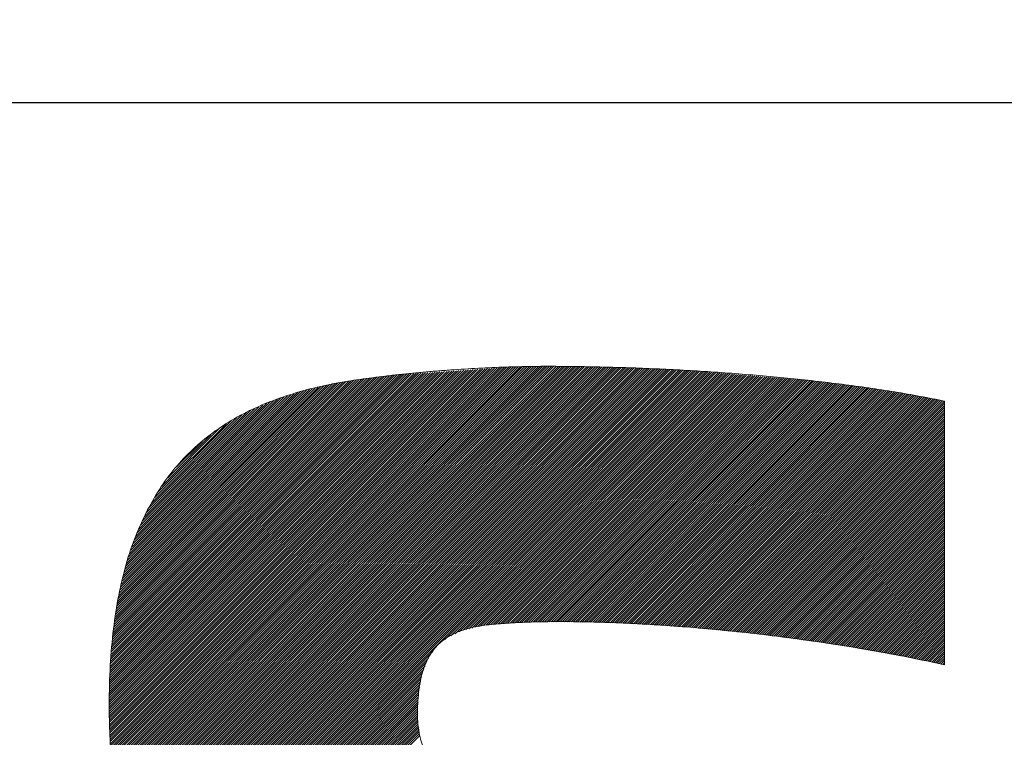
# Model space of a CAD drawing. Header units: millimetres. Extents: x 0 to 1076, y 0 to 742.
# Tile 60 of 124: x 153.4 to 157.36, y 488.45 to 491.33. Entities that reach past the tile are written whole.
import ezdxf

# ---------------------------------------------------------------- set-up
doc = ezdxf.new("R2010")
doc.units = ezdxf.units.MM
doc.header["$LTSCALE"] = 0.454724
doc.layers.add('NoLayerName_001', color=7, linetype='Continuous')
doc.layers.add('NoLayerName_002', color=7, linetype='Continuous')

# ---------------------------------------------------------------- blocks, each defined once
blk = doc.blocks.new('JZB_0009')
at = {"layer": 'NoLayerName_002', "color": 7, "linetype": 'Continuous', "lineweight": 25}
for p, q in [((21.2814, 4.871), (19.7652, 3.3548)), ((21.291, 4.8717), (19.7659, 3.3466)), ((21.3005, 4.8724), (19.7666, 3.3384)), ((21.3101, 4.873), (19.7673, 3.3302)), ((21.3197, 4.8737), (19.7681, 3.3221)), ((21.3293, 4.8744), (19.7688, 3.3139)), ((21.3388, 4.875), (19.7695, 3.3057)), ((21.3484, 4.8757), (19.7702, 3.2975)), ((21.358, 4.8764), (19.7709, 3.2893)), ((21.3676, 4.877), (19.7717, 3.2811)), ((21.3771, 4.8777), (19.7724, 3.273)), ((21.3862, 4.8779), (19.7731, 3.2648)), ((21.3953, 4.8781), (19.7738, 3.2566)), ((21.4044, 4.8783), (19.7746, 3.2484)), ((21.4135, 4.8784), (19.7753, 3.2402)), ((21.4226, 4.8786), (19.7765, 3.2325)), ((21.4317, 4.8788), (19.7776, 3.2247)), ((21.4408, 4.879), (19.7788, 3.217)), ((21.4499, 4.8792), (19.78, 3.2093)), ((21.4589, 4.8793), (19.7812, 3.2016)), ((21.468, 4.8795), (19.7824, 3.1938)), ((21.4771, 4.8797), (19.7836, 3.1861)), ((21.4862, 4.8799), (19.7847, 3.1784)), ((21.4952, 4.8799), (19.7859, 3.1707)), ((21.5041, 4.88), (19.7871, 3.1629)), ((21.5131, 4.88), (19.7883, 3.1552)), ((21.522, 4.88), (19.7895, 3.1475)), ((21.5309, 4.88), (19.7907, 3.1398)), ((21.5398, 4.88), (19.7918, 3.132)), ((21.5487, 4.88), (19.7931, 3.1244)), ((21.5575, 4.8799), (19.7948, 3.1172)), ((21.5663, 4.8798), (19.7965, 3.1099)), ((21.5752, 4.8797), (19.7981, 3.1027)), ((21.584, 4.8797), (19.7998, 3.0955)), ((21.5928, 4.8796), (19.8014, 3.0882)), ((21.6016, 4.8795), (19.8031, 3.081)), ((21.6105, 4.8794), (19.8048, 3.0737)), ((21.6193, 4.8793), (19.8064, 3.0665)), ((21.6281, 4.8792), (19.8081, 3.0592)), ((21.6369, 4.8792), (19.8098, 3.052)), ((21.6458, 4.8791), (19.8114, 3.0447)), ((21.6546, 4.879), (19.8131, 3.0375)), ((21.6633, 4.8788), (19.8147, 3.0302)), ((21.672, 4.8786), (19.8164, 3.023)), ((21.6807, 4.8784), (19.8183, 3.016)), ((21.6894, 4.8781), (19.8205, 3.0093)), ((21.6981, 4.8779), (19.8227, 3.0025)), ((21.7067, 4.8777), (19.8248, 2.9958)), ((21.7154, 4.8775), (19.827, 2.989)), ((21.7241, 4.8772), (19.8291, 2.9823)), ((21.7328, 4.877), (19.8313, 2.9755)), ((21.7415, 4.8768), (19.8334, 2.9687)), ((21.7501, 4.8766), (19.8356, 2.962)), ((21.7588, 4.8763), (19.8377, 2.9552)), ((21.7675, 4.8761), (19.8399, 2.9485)), ((21.7762, 4.8759), (19.8421, 2.9417)), ((21.7849, 4.8757), (19.8442, 2.935)), ((21.7936, 4.8754), (19.8464, 2.9282)), ((21.8022, 4.8752), (19.8485, 2.9215)), ((21.8109, 4.875), (19.8511, 2.9151)), ((21.8196, 4.8747), (19.8537, 2.9089)), ((21.8283, 4.8745), (19.8564, 2.9026)), ((21.837, 4.8743), (19.8591, 2.8964)), ((21.8456, 4.8741), (19.8617, 2.8901)), ((21.8543, 4.8738), (19.8644, 2.8839)), ((21.863, 4.8736), (19.867, 2.8776)), ((21.8717, 4.8734), (19.8697, 2.8714)), ((21.8804, 4.8731), (19.8723, 2.8651)), ((21.8889, 4.8727), (19.875, 2.8588)), ((21.8974, 4.8723), (19.8776, 2.8526)), ((21.9059, 4.8719), (19.8803, 2.8463)), ((21.9144, 4.8715), (19.8829, 2.8401)), ((21.9229, 4.8711), (19.8856, 2.8338)), ((21.1282, 4.8604), (19.7602, 3.4924)), ((21.1186, 4.8597), (19.7602, 3.5013)), ((21.1091, 4.8591), (19.7603, 3.5103)), ((21.0995, 4.8584), (19.7603, 3.5192)), ((21.0899, 4.8577), (19.7603, 3.5281)), ((21.0804, 4.8571), (19.7603, 3.5371)), ((21.1378, 4.8611), (19.7604, 3.4837)), ((21.0708, 4.8564), (19.7604, 3.546)), ((21.0612, 4.8557), (19.7604, 3.5549)), ((21.0516, 4.8551), (19.7604, 3.5639)), ((21.0421, 4.8544), (19.7606, 3.573)), ((21.1474, 4.8617), (19.7607, 3.4751)), ((21.0325, 4.8538), (19.7609, 3.5821)), ((21.1569, 4.8624), (19.761, 3.4665)), ((21.0229, 4.8531), (19.7612, 3.5913)), ((21.1665, 4.8631), (19.7613, 3.4579)), ((21.0133, 4.8524), (19.7614, 3.6005)), ((21.1761, 4.8637), (19.7616, 3.4492)), ((21.0038, 4.8518), (19.7617, 3.6097)), ((21.1857, 4.8644), (19.7619, 3.4406)), ((20.9942, 4.8511), (19.762, 3.6189)), ((21.1952, 4.8651), (19.7622, 3.432)), ((20.9846, 4.8504), (19.7623, 3.6281)), ((21.2048, 4.8657), (19.7625, 3.4234)), ((20.975, 4.8498), (19.7625, 3.6373)), ((21.2144, 4.8664), (19.7628, 3.4148)), ((20.9655, 4.8491), (19.7628, 3.6464)), ((21.224, 4.8671), (19.7631, 3.4062)), ((21.2335, 4.8677), (19.7634, 3.3976)), ((20.9559, 4.8484), (19.7634, 3.6559)), ((21.2431, 4.8684), (19.7637, 3.3889)), ((21.2527, 4.8691), (19.7639, 3.3803)), ((20.9463, 4.8478), (19.7641, 3.6655)), ((21.2623, 4.8697), (19.7642, 3.3717)), ((21.2718, 4.8704), (19.7645, 3.3631)), ((20.9368, 4.8471), (19.7648, 3.6752)), ((20.9272, 4.8464), (19.7656, 3.6849)), ((20.9176, 4.8458), (19.7663, 3.6945)), ((20.9078, 4.8449), (19.7671, 3.7042)), ((20.8977, 4.8437), (19.7678, 3.7138)), ((20.8875, 4.8424), (19.7686, 3.7235)), ((20.8774, 4.8412), (19.7693, 3.7331)), ((20.8672, 4.8399), (19.7701, 3.7428)), ((20.8571, 4.8387), (19.7708, 3.7524)), ((20.847, 4.8375), (19.7716, 3.7621)), ((20.8368, 4.8362), (19.7723, 3.7718)), ((20.8267, 4.835), (19.7731, 3.7814)), ((20.8165, 4.8338), (19.7738, 3.7911)), ((20.8064, 4.8325), (19.7746, 3.8007)), ((20.7961, 4.8312), (19.7756, 3.8107)), ((21.9314, 4.8707), (19.8882, 2.8276)), ((21.9399, 4.8703), (19.8914, 2.8218)), ((21.9484, 4.8699), (19.8945, 2.816)), ((21.9569, 4.8695), (19.8977, 2.8103)), ((21.9654, 4.8691), (19.9008, 2.8045)), ((21.9739, 4.8687), (19.904, 2.7988)), ((21.9824, 4.8683), (19.9071, 2.793)), ((21.9909, 4.8678), (19.9103, 2.7873)), ((21.9994, 4.8674), (19.9134, 2.7815)), ((22.0079, 4.867), (19.9166, 2.7757)), ((22.0164, 4.8666), (19.9197, 2.77)), ((22.0249, 4.8662), (19.9229, 2.7642)), ((22.0334, 4.8658), (19.926, 2.7585)), ((22.0419, 4.8654), (19.9292, 2.7527)), ((22.0504, 4.865), (19.9323, 2.747)), ((22.0589, 4.8646), (19.9355, 2.7412)), ((22.0674, 4.8642), (19.9391, 2.7359)), ((22.0759, 4.8638), (19.9427, 2.7306)), ((22.0844, 4.8634), (19.9464, 2.7253)), ((22.0929, 4.863), (19.95, 2.7201)), ((22.1014, 4.8626), (19.9536, 2.7148)), ((22.1099, 4.8621), (19.9573, 2.7095)), ((22.1181, 4.8615), (19.9609, 2.7043)), ((22.1264, 4.8608), (19.9646, 2.699)), ((22.1346, 4.8601), (19.9682, 2.6937)), ((22.1428, 4.8594), (19.9718, 2.6885)), ((22.151, 4.8587), (19.9755, 2.6832)), ((22.1592, 4.858), (19.9791, 2.6779)), ((22.1675, 4.8574), (19.9828, 2.6726)), ((22.1757, 4.8567), (19.9864, 2.6674)), ((22.1839, 4.856), (21.1102, 3.7823)), ((22.1921, 4.8553), (21.1341, 3.7973)), ((22.2003, 4.8546), (21.1509, 3.8051)), ((22.2086, 4.8539), (21.1676, 3.813)), ((22.2168, 4.8532), (21.183, 3.8195)), ((22.225, 4.8525), (21.1948, 3.8223)), ((22.2332, 4.8519), (21.2066, 3.8252)), ((22.2414, 4.8512), (21.2183, 3.8281)), ((22.2497, 4.8505), (21.2301, 3.8309)), ((22.2579, 4.8498), (21.2419, 3.8338)), ((22.2661, 4.8491), (21.2535, 3.8365)), ((22.2743, 4.8484), (21.2639, 3.838)), ((22.2825, 4.8477), (21.2743, 3.8395)), ((22.2908, 4.847), (21.2843, 3.8406)), ((22.299, 4.8464), (21.2944, 3.8417)), ((22.3072, 4.8457), (21.3044, 3.8428)), ((22.3154, 4.845), (21.314, 3.8436)), ((22.3237, 4.8443), (21.3237, 3.8443)), ((22.3319, 4.8436), (21.3333, 3.8451)), ((22.3401, 4.8429), (21.343, 3.8458)), ((22.3483, 4.8422), (21.3526, 3.8466)), ((22.3565, 4.8415), (21.3623, 3.8473)), ((22.3648, 4.8409), (21.372, 3.8481)), ((22.373, 4.8402), (21.3816, 3.8488)), ((22.3812, 4.8395), (21.3909, 3.8492)), ((22.3894, 4.8388), (21.4002, 3.8496)), ((22.3976, 4.8381), (21.4095, 3.85)), ((22.4059, 4.8374), (21.4188, 3.8503)), ((22.4141, 4.8367), (21.4281, 3.8507)), ((22.4223, 4.836), (21.4374, 3.8511)), ((22.4305, 4.8353), (21.4466, 3.8515)), ((22.4387, 4.8347), (21.4559, 3.8519)), ((22.447, 4.834), (21.4652, 3.8522)), ((22.4552, 4.8333), (21.4745, 3.8526)), ((22.4634, 4.8326), (21.4835, 3.8527)), ((22.4716, 4.8319), (21.4925, 3.8528)), ((22.4798, 4.8312), (21.5015, 3.8529)), ((20.7857, 4.8297), (19.7772, 3.8211)), ((20.7754, 4.8282), (19.7787, 3.8316)), ((20.765, 4.8268), (19.7803, 3.8421)), ((20.7546, 4.8253), (19.7819, 3.8526)), ((20.7442, 4.8238), (19.7835, 3.8631)), ((20.7336, 4.8222), (19.785, 3.8736)), ((20.7231, 4.8205), (19.7866, 3.884)), ((20.7123, 4.8187), (19.7882, 3.8945)), ((20.7015, 4.8168), (19.7898, 3.905)), ((20.6907, 4.8149), (19.7913, 3.9155)), ((20.68, 4.813), (19.7929, 3.926)), ((20.6692, 4.8111), (19.7945, 3.9364)), ((20.6582, 4.8091), (19.796, 3.9469)), ((20.6466, 4.8064), (19.7983, 3.9581)), ((20.635, 4.8037), (19.8011, 3.9698)), ((20.6233, 4.8009), (19.8038, 3.9814)), ((20.6117, 4.7982), (19.8066, 3.9931)), ((20.6001, 4.7955), (19.8093, 4.0047)), ((20.5885, 4.7928), (19.8121, 4.0164)), ((22.4881, 4.8305), (21.5106, 3.853)), ((22.4963, 4.8298), (21.5196, 3.8532)), ((22.5045, 4.8292), (21.5286, 3.8533)), ((22.5127, 4.8285), (21.5376, 3.8534)), ((22.521, 4.8278), (21.5467, 3.8535)), ((22.5292, 4.8271), (21.5557, 3.8536)), ((22.5374, 4.8264), (21.5647, 3.8537)), ((22.5456, 4.8257), (21.5737, 3.8538)), ((22.5538, 4.825), (21.5825, 3.8537)), ((22.5621, 4.8243), (21.5912, 3.8535)), ((22.5703, 4.8237), (21.6, 3.8533)), ((22.5785, 4.823), (21.6087, 3.8531)), ((22.5865, 4.8221), (21.6174, 3.853)), ((22.5944, 4.8211), (21.6261, 3.8528)), ((22.6023, 4.8201), (21.6348, 3.8526)), ((22.6102, 4.8191), (21.6435, 3.8524)), ((22.6181, 4.8181), (21.6523, 3.8522)), ((22.626, 4.8171), (21.661, 3.852)), ((22.634, 4.8161), (21.6697, 3.8518)), ((22.6419, 4.8151), (21.6784, 3.8516)), ((22.6498, 4.8141), (21.6871, 3.8514)), ((22.6577, 4.8131), (21.6958, 3.8512)), ((22.6656, 4.8121), (21.7045, 3.851)), ((22.6735, 4.8111), (21.7133, 3.8508)), ((22.6814, 4.8101), (21.722, 3.8506)), ((22.6893, 4.8091), (21.7307, 3.8505)), ((22.6972, 4.8081), (21.7394, 3.8503)), ((22.7051, 4.8071), (21.7481, 3.8501)), ((22.713, 4.8061), (21.7568, 3.8499)), ((22.7209, 4.8051), (21.7656, 3.8497)), ((22.7289, 4.8041), (21.7743, 3.8495)), ((22.7368, 4.8031), (21.783, 3.8493)), ((22.7447, 4.8021), (21.7917, 3.8491)), ((22.7526, 4.8011), (21.8004, 3.8489)), ((22.7605, 4.8001), (21.8091, 3.8487)), ((22.7684, 4.7991), (21.8176, 3.8483)), ((22.7763, 4.7981), (21.826, 3.8478)), ((22.7842, 4.7971), (21.8344, 3.8473)), ((22.7921, 4.7961), (21.8428, 3.8468)), ((22.8, 4.7951), (21.8512, 3.8463)), ((22.8079, 4.7941), (21.8596, 3.8457)), ((22.8157, 4.7929), (21.868, 3.8452)), ((22.8233, 4.7916), (21.8764, 3.8447)), ((20.5769, 4.7901), (19.8148, 4.028)), ((20.5653, 4.7874), (19.8176, 4.0397)), ((20.5537, 4.7847), (19.8203, 4.0514)), ((20.542, 4.782), (19.8231, 4.063)), ((20.5298, 4.7787), (19.8258, 4.0747)), ((20.5166, 4.7744), (19.8291, 4.0868)), ((20.5034, 4.77), (19.8336, 4.1003)), ((20.4901, 4.7657), (19.8382, 4.1137)), ((20.4769, 4.7614), (19.8427, 4.1272)), ((20.4637, 4.7571), (19.8473, 4.1407)), ((20.4504, 4.7528), (19.8518, 4.1541)), ((22.831, 4.7904), (21.8848, 3.8442)), ((22.8386, 4.7891), (21.8932, 3.8437)), ((22.8463, 4.7879), (21.9016, 3.8432)), ((22.8539, 4.7866), (21.91, 3.8427)), ((22.8616, 4.7854), (21.9184, 3.8422)), ((22.8693, 4.7841), (21.9268, 3.8417)), ((22.8769, 4.7829), (21.9352, 3.8412)), ((22.8846, 4.7816), (21.9436, 3.8406)), ((22.8922, 4.7804), (21.952, 3.8401)), ((22.8999, 4.7791), (21.9604, 3.8396)), ((22.9075, 4.7779), (21.9688, 3.8391)), ((22.9152, 4.7766), (21.9772, 3.8386)), ((22.9229, 4.7754), (21.9856, 3.8381)), ((22.9305, 4.7741), (21.994, 3.8376)), ((22.9382, 4.7729), (22.0024, 3.8371)), ((22.9458, 4.7716), (22.0108, 3.8366)), ((22.9535, 4.7704), (22.0192, 3.8361)), ((22.9611, 4.7691), (22.0276, 3.8355)), ((22.9688, 4.7678), (22.036, 3.835)), ((22.9765, 4.7666), (22.0444, 3.8345)), ((22.9841, 4.7653), (22.0528, 3.834)), ((22.9918, 4.7641), (22.0612, 3.8335)), ((22.9994, 4.7628), (22.0696, 3.833)), ((23.0071, 4.7616), (22.078, 3.8325)), ((23.0147, 4.7603), (22.0861, 3.8317)), ((23.0224, 4.7591), (22.0943, 3.8309)), ((23.03, 4.7578), (22.1024, 3.8302)), ((23.0375, 4.7564), (22.1105, 3.8294)), ((23.045, 4.7549), (22.1186, 3.8286)), ((23.0524, 4.7535), (22.1267, 3.8278)), ((23.0599, 4.7521), (22.1349, 3.827)), ((20.4372, 4.7484), (19.8563, 4.1676)), ((20.424, 4.7441), (19.8609, 4.181)), ((20.4092, 4.7383), (19.8654, 4.1945)), ((20.3933, 4.7313), (19.8711, 4.209)), ((20.3774, 4.7243), (19.8787, 4.2256)), ((20.3615, 4.7173), (19.8863, 4.2421)), ((23.0674, 4.7506), (22.143, 3.8262)), ((23.0749, 4.7492), (22.1511, 3.8254)), ((23.0823, 4.7477), (22.1592, 3.8246)), ((23.0897, 4.7462), (22.1673, 3.8239)), ((23.0971, 4.7448), (22.1755, 3.8231)), ((23.1046, 4.7433), (22.1836, 3.8223)), ((23.1119, 4.7417), (22.1917, 3.8215)), ((23.1192, 4.7401), (22.1998, 3.8207)), ((23.1198, 4.7318), (22.2079, 3.8199)), ((23.1198, 4.7229), (22.2161, 3.8191)), ((23.1198, 4.714), (22.2242, 3.8183)), ((20.3456, 4.7102), (19.8939, 4.2586)), ((20.3297, 4.7032), (19.9016, 4.2752)), ((20.3137, 4.6962), (19.9092, 4.2917)), ((20.2934, 4.6848), (19.9168, 4.3082)), ((23.1198, 4.7051), (22.2323, 3.8176)), ((23.1198, 4.6962), (22.2404, 3.8168)), ((23.1198, 4.6873), (22.2486, 3.816)), ((23.1198, 4.6784), (22.2567, 3.8152)), ((20.2722, 4.6725), (19.9294, 4.3297)), ((20.251, 4.6603), (19.9434, 4.3526)), ((20.2299, 4.648), (19.9574, 4.3755)), ((23.1198, 4.6695), (22.2648, 3.8144)), ((23.1198, 4.6605), (22.2729, 3.8136)), ((23.1198, 4.6516), (22.281, 3.8128)), ((23.1198, 4.6427), (22.2892, 3.8121)), ((23.1198, 4.6338), (22.2973, 3.8113)), ((20.2052, 4.6322), (19.9714, 4.3984)), ((20.1692, 4.6052), (19.9962, 4.4322)), ((23.1198, 4.6249), (22.3054, 3.8105)), ((23.1198, 4.616), (22.3135, 3.8097)), ((23.1198, 4.6071), (22.3216, 3.8089)), ((23.1198, 4.5982), (22.3298, 3.8081)), ((20.1333, 4.5781), (20.031, 4.4759)), ((23.1198, 4.5893), (22.3379, 3.8073)), ((23.1198, 4.5804), (22.346, 3.8065)), ((23.1198, 4.5715), (22.3541, 3.8058)), ((23.1198, 4.5626), (22.3623, 3.805)), ((23.1198, 4.5536), (22.3704, 3.8042)), ((23.1198, 4.5447), (22.3782, 3.8031)), ((23.1198, 4.5358), (22.3861, 3.802)), ((23.1198, 4.5269), (22.3939, 3.801)), ((23.1198, 4.518), (22.4018, 3.7999)), ((23.1198, 4.5091), (22.4096, 3.7989)), ((23.1198, 4.5002), (22.4175, 3.7978)), ((23.1198, 4.4913), (22.4253, 3.7968)), ((23.1198, 4.4824), (22.4332, 3.7957)), ((23.1198, 4.4735), (22.441, 3.7947)), ((23.1198, 4.4646), (22.4489, 3.7936)), ((23.1198, 4.4556), (22.4567, 3.7926)), ((23.1198, 4.4467), (22.4646, 3.7915)), ((23.1198, 4.4378), (22.4724, 3.7904)), ((23.1198, 4.4289), (22.4803, 3.7894)), ((23.1198, 4.42), (22.4882, 3.7883)), ((23.1198, 4.4111), (22.496, 3.7873)), ((23.1198, 4.4022), (22.5039, 3.7862)), ((23.1198, 4.3933), (22.5117, 3.7852)), ((23.1198, 4.3844), (22.5196, 3.7841)), ((23.1198, 4.3755), (22.5274, 3.7831)), ((23.1198, 4.3666), (22.5353, 3.782)), ((23.1198, 4.3577), (22.5431, 3.7809)), ((23.1198, 4.3487), (22.551, 3.7799)), ((23.1198, 4.3398), (22.5588, 3.7788)), ((23.1198, 4.3309), (22.5667, 3.7778)), ((23.1198, 4.322), (22.5745, 3.7767)), ((23.1198, 4.3131), (22.5824, 3.7757)), ((23.1198, 4.3042), (22.5902, 3.7746)), ((23.1198, 4.2953), (22.5981, 3.7736)), ((23.1198, 4.2864), (22.606, 3.7725)), ((23.1198, 4.2775), (22.6138, 3.7715)), ((23.1198, 4.2686), (22.6217, 3.7704)), ((23.1198, 4.2597), (22.6295, 3.7693)), ((23.1198, 4.2508), (22.6374, 3.7683)), ((23.1198, 4.2418), (22.6452, 3.7672)), ((23.1198, 4.2329), (22.6531, 3.7662)), ((23.1198, 4.224), (22.6609, 3.7651)), ((23.1198, 4.2151), (22.6688, 3.7641)), ((23.1198, 4.2062), (22.6765, 3.7629)), ((23.1198, 4.1973), (22.6841, 3.7616)), ((23.1198, 4.1884), (22.6917, 3.7603)), ((23.1198, 4.1795), (22.6993, 3.7589)), ((23.1198, 4.1706), (22.7068, 3.7576)), ((23.1198, 4.1617), (22.7144, 3.7563)), ((23.1198, 4.1528), (22.722, 3.7549)), ((23.1198, 4.1439), (22.7296, 3.7536)), ((23.1198, 4.1349), (22.7371, 3.7523)), ((23.1198, 4.126), (22.7447, 3.7509)), ((23.1198, 4.1171), (22.7523, 3.7496)), ((23.1198, 4.1082), (22.7599, 3.7482)), ((23.1198, 4.0993), (22.7674, 3.7469)), ((23.1198, 4.0904), (22.775, 3.7456)), ((23.1198, 4.0815), (22.7826, 3.7442)), ((23.1198, 4.0726), (22.7902, 3.7429)), ((23.1198, 4.0637), (22.7977, 3.7416)), ((23.1198, 4.0548), (22.8053, 3.7402)), ((23.1198, 4.0459), (22.8129, 3.7389)), ((23.1198, 4.037), (22.8205, 3.7376)), ((23.1198, 4.028), (22.828, 3.7362)), ((23.1198, 4.0191), (22.8356, 3.7349)), ((23.1198, 4.0102), (22.8432, 3.7336)), ((23.1198, 4.0013), (22.8508, 3.7322)), ((23.1198, 3.9924), (22.8583, 3.7309)), ((23.1198, 3.9835), (22.8659, 3.7296)), ((23.1198, 3.9746), (22.8735, 3.7282)), ((23.1198, 3.9657), (22.8811, 3.7269)), ((23.1198, 3.9568), (22.8886, 3.7256)), ((23.1198, 3.9479), (22.8962, 3.7242)), ((23.1198, 3.939), (22.9038, 3.7229)), ((23.1198, 3.9301), (22.9114, 3.7216)), ((23.1198, 3.9211), (22.9189, 3.7202)), ((23.1198, 3.9122), (22.9265, 3.7189)), ((23.1198, 3.9033), (22.9341, 3.7176)), ((23.1198, 3.8944), (22.9416, 3.7162)), ((23.1198, 3.8855), (22.9492, 3.7149)), ((23.1198, 3.8766), (22.9568, 3.7136)), ((23.1198, 3.8677), (22.9644, 3.7122)), ((23.1198, 3.8588), (22.9719, 3.7109)), ((23.1198, 3.8499), (22.9795, 3.7096)), ((23.1198, 3.841), (22.987, 3.7081)), ((23.1198, 3.8321), (22.9944, 3.7066)), ((23.1198, 3.8232), (23.0018, 3.7051)), ((23.1198, 3.8142), (23.0092, 3.7036)), ((23.1198, 3.8053), (23.0166, 3.7021)), ((23.1198, 3.7964), (23.0239, 3.7005)), ((23.1198, 3.7875), (23.0313, 3.699)), ((23.1198, 3.7786), (23.0387, 3.6975)), ((23.1198, 3.7697), (23.0461, 3.696)), ((21.0618, 3.7339), (19.99, 2.6621)), ((23.1198, 3.7608), (23.0535, 3.6945)), ((23.1198, 3.7519), (23.0609, 3.6929)), ((23.1198, 3.743), (23.0682, 3.6914)), ((23.1198, 3.7341), (23.0755, 3.6898)), ((23.1198, 3.7252), (23.0829, 3.6882)), ((21.0436, 3.7068), (19.9939, 2.6571)), ((21.0353, 3.6896), (19.9981, 2.6523)), ((23.1198, 3.7163), (23.0902, 3.6866)), ((23.1198, 3.7073), (23.0975, 3.685)), ((23.1198, 3.6984), (23.1048, 3.6834)), ((23.1198, 3.6895), (23.1121, 3.6818)), ((21.0304, 3.6757), (20.0022, 2.6475)), ((21.0254, 3.6619), (20.0063, 2.6427)), ((21.0205, 3.648), (20.0104, 2.6379)), ((23.1198, 3.6806), (23.1196, 3.6804)), ((21.0156, 3.6342), (20.0145, 2.6331)), ((21.0139, 3.6236), (20.0186, 2.6283)), ((21.0123, 3.6131), (20.0227, 2.6235)), ((21.0106, 3.6025), (20.0268, 2.6187)), ((21.0089, 3.5919), (20.0309, 2.6139)), ((21.0072, 3.5813), (20.0351, 2.6091)), ((21.0056, 3.5708), (20.0392, 2.6043)), ((21.0039, 3.5602), (20.0433, 2.5995)), ((21.0028, 3.5502), (20.0474, 2.5947)), ((21.0025, 3.541), (20.0515, 2.5899)), ((21.0023, 3.5318), (20.0556, 2.5851)), ((21.002, 3.5227), (20.0601, 2.5808)), ((21.0018, 3.5135), (20.0647, 2.5764)), ((21.0015, 3.5043), (20.0693, 2.5721)), ((21.0013, 3.4952), (20.0738, 2.5677)), ((21.001, 3.486), (20.0784, 2.5634)), ((21.0008, 3.4768), (20.0829, 2.559)), ((21.0005, 3.4677), (20.0875, 2.5547)), ((21.0007, 3.459), (20.0921, 2.5503)), ((21.0018, 3.4512), (20.0966, 2.546)), ((21.0029, 3.4433), (20.1012, 2.5416)), ((21.004, 3.4355), (20.1057, 2.5373)), ((21.0051, 3.4277), (20.1103, 2.5329)), ((21.0062, 3.4199), (20.1149, 2.5286)), ((21.0072, 3.4121), (20.1194, 2.5243)), ((21.0083, 3.4043), (20.124, 2.5199)), ((21.0094, 3.3964), (20.1286, 2.5156))]:
    blk.add_line(p, q, dxfattribs=at)
at = {"layer": 'NoLayerName_002', "color": 7, "linetype": 'Continuous', "lineweight": 13}
for points, knots in [([(23.1198, 4.7401), (23.0872, 4.7465), (23.0208, 4.7601), (22.9192, 4.7774), (22.8145, 4.7935), (22.7073, 4.808), (22.598, 4.8211), (22.4874, 4.8328), (22.3759, 4.8431), (22.2641, 4.8521), (22.1526, 4.8597), (22.0419, 4.8661), (21.9327, 4.8713), (21.8255, 4.8752), (21.7208, 4.878), (21.6192, 4.8796), (21.5362, 4.8802), (21.4702, 4.8798), (21.4194, 4.8789), (21.367, 4.8775), (21.3133, 4.8755), (21.2586, 4.8729), (21.2031, 4.8699), (21.1473, 4.8663), (21.0913, 4.8622), (21.0355, 4.8576), (20.9801, 4.8525), (20.9256, 4.847), (20.872, 4.8409), (20.8198, 4.8345), (20.7693, 4.8276), (20.6946, 4.8164), (20.598, 4.798), (20.4823, 4.7664), (20.3751, 4.7268), (20.2763, 4.6788), (20.186, 4.6221), (20.1042, 4.5563), (20.0313, 4.4811), (19.9659, 4.397), (19.9321, 4.3339), (19.9136, 4.3026)], [0, 0, 0, 0, 0.099898, 0.203143, 0.309224, 0.417622, 0.527809, 0.639248, 0.7514, 0.863722, 0.975666, 1.086682, 1.19622, 1.303724, 1.408642, 1.510418, 1.608496, 1.657517, 1.708436, 1.760962, 1.814808, 1.869683, 1.925298, 1.981362, 2.037586, 2.09368, 2.149355, 2.204322, 2.258292, 2.310979, 2.362096, 2.41136, 2.537404, 2.656887, 2.770693, 2.879909, 2.985832, 3.089954, 3.193922, 3.299463, 3.408308, 3.408308, 3.408308, 3.408308]), ([(19.9136, 4.3026), (19.898, 4.2681), (19.8632, 4.1981), (19.8261, 4.0828), (19.7961, 3.9578), (19.7751, 3.8217), (19.7626, 3.6746), (19.759, 3.5312), (19.7617, 3.3979), (19.7698, 3.2805), (19.7839, 3.1699), (19.8041, 3.0659), (19.831, 2.9682), (19.8646, 2.8764), (19.9054, 2.7904), (19.9537, 2.7099), (20.0097, 2.6347), (20.0737, 2.5644), (20.1459, 2.4989), (20.2265, 2.4378), (20.316, 2.381), (20.4141, 2.3274), (20.4843, 2.2968), (20.5201, 2.2803)], [0, 0, 0, 0, 0.113804, 0.23409, 0.362223, 0.4994, 0.646663, 0.804918, 0.92927, 1.046695, 1.157833, 1.263428, 1.364343, 1.461568, 1.556213, 1.649495, 1.742696, 1.837128, 1.934076, 2.03476, 2.140303, 2.251717, 2.369902, 2.369902, 2.369902, 2.369902]), ([(21.0043, 3.5686), (21.0062, 3.5816), (21.0091, 3.6066), (21.0171, 3.6421), (21.0273, 3.6744), (21.0401, 3.7035), (21.0556, 3.7296), (21.0738, 3.7527), (21.0947, 3.7729), (21.1184, 3.7903), (21.145, 3.8051), (21.1745, 3.8174), (21.2069, 3.8273), (21.2423, 3.8351), (21.2903, 3.842), (21.3539, 3.8474), (21.4355, 3.8518), (21.5278, 3.854), (21.6299, 3.8539), (21.7408, 3.8516), (21.8595, 3.8469), (21.985, 3.8396), (22.1164, 3.8298), (22.2528, 3.8172), (22.393, 3.8019), (22.5363, 3.7838), (22.6815, 3.7627), (22.8278, 3.7385), (22.9742, 3.7115), (23.0713, 3.6903), (23.1198, 3.6801)], [0, 0, 0, 0, 0.039238, 0.075493, 0.109165, 0.140729, 0.170734, 0.199799, 0.228581, 0.257742, 0.287902, 0.31961, 0.353332, 0.389449, 0.428265, 0.498772, 0.580793, 0.673449, 0.775834, 0.88703, 1.006113, 1.13216, 1.264243, 1.401442, 1.542839, 1.687519, 1.83458, 1.983125, 2.132272, 2.281153, 2.281153, 2.281153, 2.281153]), ([(23.1263, 0.5859), (23.1419, 0.6206), (23.1766, 0.6906), (23.2138, 0.8055), (23.2438, 0.9296), (23.2648, 1.064), (23.2773, 1.2085), (23.281, 1.3452), (23.2782, 1.4694), (23.27, 1.5766), (23.2559, 1.6804), (23.2355, 1.7806), (23.2087, 1.877), (23.175, 1.9696), (23.1342, 2.0582), (23.0861, 2.1425), (23.0302, 2.2225), (22.9664, 2.298), (22.8943, 2.3688), (22.8138, 2.4348), (22.7244, 2.4956), (22.6262, 2.5518), (22.1858, 2.7515), (21.7545, 2.9261), (21.3471, 3.1027), (21.2974, 3.1254), (21.2517, 3.1476), (21.2101, 3.1696), (21.1724, 3.1916), (21.1386, 3.2141), (21.1086, 3.2372), (21.0824, 3.2612), (21.0598, 3.2866), (21.0409, 3.3136), (21.0256, 3.3424), (21.0139, 3.3733), (21.0057, 3.4065), (21.0009, 3.4424), (20.9996, 3.4826), (21.0004, 3.525), (21.0032, 3.5545), (21.0043, 3.5686)], [0, 0, 0, 0, 0.114045, 0.23407, 0.361304, 0.496822, 0.641553, 0.796296, 0.906755, 1.014157, 1.118719, 1.220741, 1.320612, 1.418821, 1.515957, 1.61271, 1.709859, 1.808261, 1.908825, 2.012488, 2.120195, 2.232872, 2.351411, 3.569998, 3.628797, 3.683439, 3.734133, 3.781114, 3.824649, 3.865056, 3.902719, 3.938102, 3.971761, 4.004352, 4.036609, 4.069312, 4.103241, 4.139132, 4.177649, 4.223805, 4.266361, 4.266361, 4.266361, 4.266361])]:
    blk.add_open_spline(points, degree=3, knots=knots, dxfattribs=at)
blk.add_open_spline([(23.1198, 3.6801), (23.1198, 3.8568), (23.1198, 4.2101), (23.1198, 4.5634), (23.1198, 4.7401)], degree=3, dxfattribs=at)

msp = doc.modelspace()

# ---------------------------------------------------------------- linework, layer by layer
at = {"layer": 'NoLayerName_001', "color": 7, "linetype": 'Continuous', "lineweight": 25}
msp.add_line((133.3, 490.9999), (166.7, 490.9999), dxfattribs=at)
for radius, start, end in [(39.5, 318.33013, 270.72461), (38, 319.68509, 271.43254)]:
    msp.add_arc((150, 487.4999), radius, start, end, dxfattribs=at)

# ---------------------------------------------------------------- block references
at = {"layer": 'NoLayerName_001'}
msp.add_blockref('JZB_0009', (134, 485.0594), dxfattribs=at)

doc.saveas('drawing.dxf')
